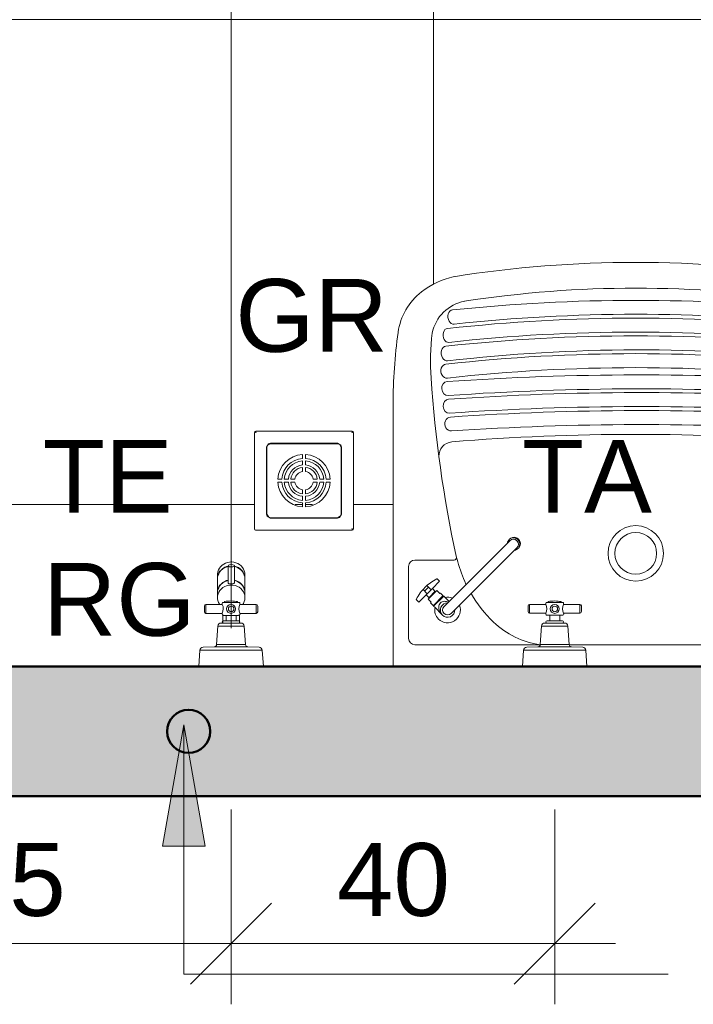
# Model space of a CAD drawing. Header units: metres. Extents: x -14 to 6.1, y -18.5 to -8.2.
# Tile 8 of 25: x -7.885 to -7.053, y -18.493 to -17.275. Entities that reach past the tile are written whole.
import ezdxf

# ---------------------------------------------------------------- set-up
doc = ezdxf.new("R2010")
doc.units = ezdxf.units.M
for name, color, linetype, lineweight in [('A-ANNO-DIMS', 7, 'Continuous', 9), ('A-ANNO-DIMS-50', 7, 'Continuous', 9), ('A-DETL-GENF', 7, 'Continuous', 5), ('A-FLOR-PATT', 7, 'Continuous', 5), ('A-WALL-PATT', 7, 'Continuous', 5), ('G-ANNO-TEXT', 7, 'Continuous', 9), ('I-WALL', 7, 'Continuous', 5), ('P-SANR-FIXT', 7, 'Continuous', 5)]:
    doc.layers.add(name, color=color, linetype=linetype, lineweight=lineweight)
doc.layers.add('A-DETL', color=7, linetype='Continuous', lineweight=5, true_color=0x00a600)
doc.styles.add('Arial_2', font='arial.ttf', dxfattribs={"height": 0.09})
doc.dimstyles.new('Com_linha__ref__contínua__-_Cor_Vermelha_Arial_1_8mm', dxfattribs={"dimscale": 0.3048, "dimtxt": 0.091823, "dimasz": 0.328084, "dimexe": 0.246063, "dimexo": 0.246063, "dimgap": 0.024606, "dimtad": 1, "dimdec": 1, "dimlfac": 100, "dimrnd": 0.1, "dimdsep": 46, "dimtxsty": 'Arial_2', "dimblk1": 'OBLIQUE', "dimblk2": 'OBLIQUE', "dimsah": 1, "dimcen": 0.09, "dimdle": 0.246063, "dimazin": 0, "dimtfac": 1, "dimtdec": 4, "dimtix": 1, "dimtmove": 0, "dimatfit": 3, "dimfxl": 1, "dimtvp": 1, "dimtolj": 1, "dimtzin": 0, "dimarcsym": 2})

# ---------------------------------------------------------------- blocks, each defined once
blk = doc.blocks.new('TORNEIRA ESFÉRICA PARA MÁQUINA DE LAVAR ROUPA - 1153_C_LNK_Cromado-1957128-PTS_ HIDRAULICOS')
at = {"layer": 'P-SANR-FIXT', "color": 5, "true_color": 0x0000ff}
for p, q in [((-7.6256, -17.9457), (-7.6281, -17.9462)), ((-7.623, -17.9456), (-7.6256, -17.9457)), ((-7.6204, -17.9459), (-7.623, -17.9456)), ((-7.6402, -17.9578), (-7.6405, -17.9602)), ((-7.6394, -17.9555), (-7.6402, -17.9578)), ((-7.6382, -17.9533), (-7.6394, -17.9555)), ((-7.6388, -17.959), (-7.6375, -17.957)), ((-7.6367, -17.9514), (-7.6382, -17.9533)), ((-7.6363, -17.9561), (-7.6379, -17.958)), ((-7.6375, -17.957), (-7.6358, -17.9551)), ((-7.6349, -17.9496), (-7.6367, -17.9514)), ((-7.6345, -17.9544), (-7.6363, -17.9561)), ((-7.6358, -17.9551), (-7.6339, -17.9535)), ((-7.6329, -17.9481), (-7.6349, -17.9496)), ((-7.6323, -17.953), (-7.6345, -17.9544)), ((-7.6339, -17.9535), (-7.6317, -17.9522)), ((-7.6306, -17.947), (-7.6329, -17.9481)), ((-7.63, -17.9519), (-7.6323, -17.953)), ((-7.6317, -17.9522), (-7.6293, -17.9512)), ((-7.6281, -17.9462), (-7.6306, -17.947)), ((-7.6275, -17.9512), (-7.63, -17.9519)), ((-7.6293, -17.9512), (-7.6275, -17.9507)), ((-7.6275, -17.9504), (-7.6275, -17.9715)), ((-7.6179, -17.9465), (-7.6204, -17.9459)), ((-7.6196, -17.9715), (-7.6196, -17.9501)), ((-7.6196, -17.9507), (-7.6172, -17.9514)), ((-7.6179, -17.9517), (-7.6196, -17.9512)), ((-7.6155, -17.9475), (-7.6179, -17.9465)), ((-7.6155, -17.9527), (-7.6179, -17.9517)), ((-7.6172, -17.9514), (-7.6148, -17.9525)), ((-7.6133, -17.9488), (-7.6155, -17.9475)), ((-7.6133, -17.954), (-7.6155, -17.9527)), ((-7.6148, -17.9525), (-7.6127, -17.9539)), ((-7.6113, -17.9504), (-7.6133, -17.9488)), ((-7.6113, -17.9556), (-7.6133, -17.954)), ((-7.6127, -17.9539), (-7.6108, -17.9556)), ((-7.6097, -17.9523), (-7.6113, -17.9504)), ((-7.6097, -17.9575), (-7.6113, -17.9556)), ((-7.6108, -17.9556), (-7.6093, -17.9575)), ((-7.6084, -17.9544), (-7.6097, -17.9523)), ((-7.6084, -17.9595), (-7.6097, -17.9575)), ((-7.6093, -17.9575), (-7.608, -17.9597)), ((-7.6074, -17.9566), (-7.6084, -17.9544)), ((-7.6068, -17.959), (-7.6074, -17.9566)), ((-7.6405, -17.9602), (-7.6406, -17.9614)), ((-7.6406, -17.9614), (-7.6406, -17.966)), ((-7.6406, -17.966), (-7.6404, -17.9636)), ((-7.6405, -17.9648), (-7.6406, -17.9665)), ((-7.6406, -17.9665), (-7.6406, -17.9835)), ((-7.64, -17.9625), (-7.6405, -17.9648)), ((-7.6404, -17.9636), (-7.6398, -17.9613)), ((-7.6391, -17.9602), (-7.64, -17.9625)), ((-7.6398, -17.9613), (-7.6388, -17.959)), ((-7.6379, -17.958), (-7.6391, -17.9602)), ((-7.6339, -17.9709), (-7.6317, -17.9696)), ((-7.63, -17.9693), (-7.6323, -17.9703)), ((-7.6317, -17.9696), (-7.6293, -17.9686)), ((-7.6275, -17.9685), (-7.63, -17.9693)), ((-7.6293, -17.9686), (-7.6275, -17.9681)), ((-7.6196, -17.9681), (-7.6172, -17.9689)), ((-7.6179, -17.969), (-7.6196, -17.9685)), ((-7.6155, -17.97), (-7.6179, -17.969)), ((-7.6172, -17.9689), (-7.6148, -17.97)), ((-7.6133, -17.9713), (-7.6155, -17.97)), ((-7.6148, -17.97), (-7.6127, -17.9714)), ((-7.6074, -17.9618), (-7.6084, -17.9595)), ((-7.608, -17.9597), (-7.6072, -17.962)), ((-7.6068, -17.9641), (-7.6074, -17.9618)), ((-7.6072, -17.962), (-7.6067, -17.9643)), ((-7.6066, -17.9614), (-7.6068, -17.959)), ((-7.6066, -17.9665), (-7.6068, -17.9641)), ((-7.6067, -17.9643), (-7.6066, -17.966)), ((-7.6066, -17.966), (-7.6066, -17.9614)), ((-7.6066, -17.9835), (-7.6066, -17.9665)), ((-7.6406, -17.9835), (-7.6404, -17.9811)), ((-7.6405, -17.9821), (-7.6406, -17.9838)), ((-7.64, -17.9798), (-7.6405, -17.9821)), ((-7.6404, -17.9811), (-7.6398, -17.9787)), ((-7.6391, -17.9775), (-7.64, -17.9798)), ((-7.6398, -17.9787), (-7.6388, -17.9765)), ((-7.6379, -17.9753), (-7.6391, -17.9775)), ((-7.6388, -17.9765), (-7.6375, -17.9744)), ((-7.6375, -17.9807), (-7.6388, -17.9828)), ((-7.6363, -17.9734), (-7.6379, -17.9753)), ((-7.6375, -17.9744), (-7.6358, -17.9725)), ((-7.6358, -17.9789), (-7.6375, -17.9807)), ((-7.6345, -17.9717), (-7.6363, -17.9734)), ((-7.6358, -17.9725), (-7.6339, -17.9709)), ((-7.6339, -17.9773), (-7.6358, -17.9789)), ((-7.6323, -17.9703), (-7.6345, -17.9717)), ((-7.6317, -17.976), (-7.6339, -17.9773)), ((-7.6293, -17.975), (-7.6317, -17.976)), ((-7.6268, -17.9743), (-7.6293, -17.975)), ((-7.6236, -17.9741), (-7.6268, -17.9743)), ((-7.621, -17.9742), (-7.6236, -17.9741)), ((-7.6185, -17.9748), (-7.621, -17.9742)), ((-7.616, -17.9757), (-7.6185, -17.9748)), ((-7.6138, -17.9769), (-7.616, -17.9757)), ((-7.6118, -17.9785), (-7.6138, -17.9769)), ((-7.6113, -17.9729), (-7.6133, -17.9713)), ((-7.6127, -17.9714), (-7.6108, -17.973)), ((-7.6101, -17.9803), (-7.6118, -17.9785)), ((-7.6097, -17.9748), (-7.6113, -17.9729)), ((-7.6108, -17.973), (-7.6093, -17.975)), ((-7.6086, -17.9823), (-7.6101, -17.9803)), ((-7.6084, -17.9768), (-7.6097, -17.9748)), ((-7.6093, -17.975), (-7.608, -17.9771)), ((-7.6074, -17.9791), (-7.6084, -17.9768)), ((-7.608, -17.9771), (-7.6072, -17.9794)), ((-7.6068, -17.9814), (-7.6074, -17.9791)), ((-7.6072, -17.9794), (-7.6067, -17.9818)), ((-7.6066, -17.9838), (-7.6068, -17.9814)), ((-7.6067, -17.9818), (-7.6066, -17.9835)), ((-7.6406, -17.9838), (-7.6406, -17.9898)), ((-7.6404, -17.9874), (-7.6406, -17.9898)), ((-7.6406, -17.9898), (-7.6405, -17.991)), ((-7.6405, -17.991), (-7.6402, -17.9934)), ((-7.6398, -17.9851), (-7.6404, -17.9874)), ((-7.6402, -17.9934), (-7.6394, -17.9957)), ((-7.6388, -17.9828), (-7.6398, -17.9851)), ((-7.6076, -17.9845), (-7.6086, -17.9823)), ((-7.6069, -17.9868), (-7.6076, -17.9845)), ((-7.6074, -17.9946), (-7.6068, -17.9922)), ((-7.6066, -17.9892), (-7.6069, -17.9868)), ((-7.6068, -17.9922), (-7.6066, -17.9898)), ((-7.6066, -17.9898), (-7.6066, -17.9838)), ((-7.6394, -17.9957), (-7.6382, -17.9978)), ((-7.6091, -17.9981), (-7.6084, -17.9968)), ((-7.6084, -17.9968), (-7.6074, -17.9946)), ((-7.6339, -18.0108), (-7.6339, -18.0211)), ((-7.6133, -18.0211), (-7.6133, -18.0104))]:
    blk.add_line(p, q, dxfattribs=at)
for centre, radius, start, end in [((-7.6268, -17.9715), 0.00069, 180, 270), ((-7.6236, -17.9575), 0.015, 257.45, 282.55), ((-7.6203, -17.9715), 0.000686, 270, 0)]:
    blk.add_arc(centre, radius, start, end, dxfattribs=at)
for major_axis, ratio in [((-0.00397, 0), 0.372577), ((0.00397, 0), 0.372557)]:
    blk.add_ellipse((-7.6236, -17.9502), major_axis=major_axis, ratio=ratio, start_param=4.712389, end_param=7.853982, dxfattribs=at)
blk = doc.blocks.new('TORNEIRA DE MESA_ BICA MÓVEL_ BICA ALTA - 1167_C34_Cromado CR10-V1-PTS_ HIDRAULICOS')
at = {"layer": 'P-SANR-FIXT', "color": 5, "true_color": 0x0000ff}
for p, q in [((0.0362, -0.0918), (0.0321, -0.0918)), ((0.0321, -0.0918), (0.0321, -0.1045)), ((0.0016, -0.1012), (0.0131, -0.1012)), ((0.0156, -0.1012), (0.0131, -0.1012)), ((0.0156, -0.1023), (0.0156, -0.1012)), ((0.0164, -0.1023), (0.0156, -0.1023)), ((0.0156, -0.1023), (0.0156, -0.1177)), ((0.0212, -0.1014), (0.0164, -0.1014)), ((0.0164, -0.1014), (0.0164, -0.1023)), ((0.0164, -0.1177), (0.0164, -0.1023)), ((0.0212, -0.1025), (0.0212, -0.1014)), ((0.0264, -0.1025), (0.0212, -0.1025)), ((0.0264, -0.1056), (0.0264, -0.1025)), ((0.0272, -0.1056), (0.0264, -0.1056)), ((0.0264, -0.1056), (0.0264, -0.1144)), ((0.0321, -0.1045), (0.0272, -0.1046)), ((0.0272, -0.1046), (0.0272, -0.1056)), ((0.0272, -0.1144), (0.0272, -0.1056)), ((0.0321, -0.1045), (0.0321, -0.1155)), ((0.0393, -0.1065), (0.0321, -0.1065)), ((-0.0061, -0.1245), (-0.0061, -0.11)), ((0.0061, -0.1245), (0.0061, -0.11)), ((0.0131, -0.1188), (0.0061, -0.1188)), ((0.0131, -0.1188), (0.0156, -0.1188)), ((0.0156, -0.1188), (0.0156, -0.1177)), ((0.0156, -0.1177), (0.0164, -0.1177)), ((0.0164, -0.1177), (0.0164, -0.1186)), ((0.0164, -0.1186), (0.0212, -0.1186)), ((0.0212, -0.1186), (0.0212, -0.1175)), ((0.0212, -0.1175), (0.0264, -0.1175)), ((0.0264, -0.1175), (0.0264, -0.1144)), ((0.0264, -0.1144), (0.0272, -0.1144)), ((0.0272, -0.1144), (0.0272, -0.1154)), ((0.0272, -0.1154), (0.0321, -0.1155)), ((0.0395, -0.1135), (0.0321, -0.1135)), ((0.0321, -0.1155), (0.0321, -0.1283)), ((-0.0061, -0.1245), (-0.0061, -0.2204)), ((0.0061, -0.2204), (0.0061, -0.1245)), ((0.0321, -0.1283), (0.0362, -0.1283)), ((-0.0061, -0.2204), (-0.0061, -0.2251)), ((0.0061, -0.2204), (0.0061, -0.2251))]:
    blk.add_line(p, q, dxfattribs=at)
for centre, radius, start, end in [((0, -0.11), 0.0158, 90, 247.169), ((0, -0.11), 0.0158, 33.7501, 90), ((0.0362, -0.0925), 0.000702, 17.5666, 90), ((-0.0193, -0.11), 0.0588, 360, 17.5666), ((0, -0.11), 0.00894, 313.2171, 226.7829), ((0, -0.11), 0.00612, 0, 180), ((-0.0003, -0.1204), 0.0193, 70.6394, 84.83), ((0.0013, -0.1137), 0.0125, 42.7237, 67.2763), ((0.0049, -0.1104), 0.00765, 3.2763, 42.7237), ((-0.0193, -0.11), 0.0561, 356.4132, 3.5868), ((0.0024, -0.1076), 0.0108, 290.089, 316.6245), ((0, -0.11), 0.0158, 292.831, 326.2499), ((0.0043, -0.1093), 0.00827, 316.6245, 355.3755), ((-0.0193, -0.11), 0.0588, 342.4334, 360), ((0.0362, -0.1275), 0.000702, 270, 342.4334), ((0.0026, -0.2262), 0.0105, 146.3261, 180), ((0, -0.2252), 0.00788, 151.5421, 28.4579), ((0, -0.2262), 0.00788, 180, 0.0265), ((0, -0.2251), 0.00612, 180, 360), ((-0.0026, -0.2262), 0.0105, 0.0199, 33.6739)]:
    blk.add_arc(centre, radius, start, end, dxfattribs=at)
blk = doc.blocks.new('GRELHA QUADRADA AÇO INOX ROTATIVO - Floor-Drain_589_04_909-V2-PTS_ HIDRAULICOS')
at = {"layer": 'P-SANR-FIXT', "color": 5, "true_color": 0x0000ff}
for p, q in [((-0.0593, 0.0612), (-0.0613, 0.0592)), ((0.0592, 0.0612), (-0.0593, 0.0612)), ((0.0592, 0.0612), (0.0612, 0.0592)), ((-0.0613, 0.0592), (-0.0613, -0.0593)), ((0.0612, -0.0593), (0.0612, 0.0592)), ((-0.0463, -0.0413), (-0.0463, 0.0412)), ((-0.0458, 0.0412), (-0.0458, -0.0413)), ((-0.0413, 0.0462), (0.0412, 0.0462)), ((0.0412, 0.0457), (-0.0413, 0.0457)), ((0.0457, -0.0413), (0.0457, 0.0412)), ((0.0462, 0.0412), (0.0462, -0.0413)), ((-0.002, 0.0274), (-0.002, 0.0324)), ((-0.002, 0.0194), (-0.002, 0.0244)), ((0.002, 0.0324), (0.002, 0.0274)), ((0.002, 0.0244), (0.002, 0.0194)), ((-0.002, 0.0113), (-0.002, 0.0164)), ((0.002, 0.0164), (0.002, 0.0113)), ((-0.0324, 0.002), (-0.0274, 0.002)), ((-0.0244, 0.002), (-0.0194, 0.002)), ((-0.0164, 0.002), (-0.0113, 0.002)), ((0.0113, 0.002), (0.0164, 0.002)), ((0.0194, 0.002), (0.0244, 0.002)), ((0.0274, 0.002), (0.0324, 0.002)), ((-0.0274, -0.002), (-0.0324, -0.002)), ((-0.0194, -0.002), (-0.0244, -0.002)), ((-0.0113, -0.002), (-0.0164, -0.002)), ((-0.002, -0.0164), (-0.002, -0.0113)), ((0.002, -0.0113), (0.002, -0.0164)), ((0.0164, -0.002), (0.0113, -0.002)), ((0.0244, -0.002), (0.0194, -0.002)), ((0.0324, -0.002), (0.0274, -0.002)), ((-0.002, -0.0244), (-0.002, -0.0194)), ((0.002, -0.0194), (0.002, -0.0244)), ((-0.002, -0.0324), (-0.002, -0.0274)), ((0.002, -0.0274), (0.002, -0.0324)), ((-0.0413, -0.0458), (0.0412, -0.0458)), ((0.0412, -0.0463), (-0.0413, -0.0463)), ((0.0592, -0.0613), (0.0612, -0.0593)), ((-0.0593, -0.0613), (0.0592, -0.0613))]:
    blk.add_line(p, q, dxfattribs=at)
at = {"layer": 'P-SANR-FIXT', "color": 5, "true_color": 0x0000ff, "flags": 128}
for points in [[(-0.0463, 0.0412), (-0.044, 0.0455), (-0.0413, 0.0462)], [(-0.0413, 0.0457), (-0.045, 0.0437), (-0.0458, 0.0412)], [(0.0412, 0.0462), (0.0455, 0.044), (0.0462, 0.0412)], [(0.0457, 0.0412), (0.0437, 0.045), (0.0412, 0.0457)], [(-0.0413, -0.0463), (-0.0455, -0.044), (-0.0463, -0.0413)], [(-0.0458, -0.0413), (-0.0437, -0.045), (-0.0413, -0.0458)], [(0.0462, -0.0413), (0.044, -0.0455), (0.0412, -0.0463)], [(0.0412, -0.0458), (0.045, -0.0437), (0.0457, -0.0413)]]:
    blk.add_lwpolyline(points, dxfattribs=at)
at = {"layer": 'P-SANR-FIXT', "color": 5, "true_color": 0x0000ff}
for centre, radius, start, end in [((-0.0593, 0.0592), 0.002, 90, 180), ((0.0592, 0.0592), 0.002, 0, 90), ((0, 0), 0.0325, 93.5281, 176.4719), ((0, 0), 0.0275, 94.1706, 175.8294), ((0, 0), 0.0245, 94.6824, 175.3176), ((0, 0), 0.0325, 3.5281, 86.4719), ((0, 0), 0.0275, 4.1706, 85.8294), ((0, 0), 0.0245, 4.6824, 85.3176), ((0, 0), 0.0195, 95.8868, 174.1132), ((0, 0), 0.0165, 96.9621, 173.0379), ((0, 0), 0.0195, 5.8868, 84.1132), ((0, 0), 0.0165, 6.9621, 83.0379), ((0, 0), 0.0115, 100.0154, 169.9846), ((0, 0), 0.0115, 10.0154, 79.9846), ((0, 0), 0.0325, 183.5281, 266.4719), ((0, 0), 0.0275, 184.1706, 265.8294), ((0, 0), 0.0245, 184.6824, 265.3176), ((0, 0), 0.0195, 185.8868, 264.1132), ((0, 0), 0.0165, 186.9621, 263.0379), ((0, 0), 0.0115, 190.0154, 259.9846), ((0, 0), 0.0275, 274.1706, 355.8294), ((0, 0), 0.0325, 273.5281, 356.4719), ((0, 0), 0.0115, 280.0154, 349.9846), ((0, 0), 0.0165, 276.9621, 353.0379), ((0, 0), 0.0195, 275.8868, 354.1132), ((0, 0), 0.0245, 274.6824, 355.3176), ((-0.0593, -0.0593), 0.002, 180, 270), ((0.0592, -0.0593), 0.002, 270, 360)]:
    blk.add_arc(centre, radius, start, end, dxfattribs=at)
for centre, major_axis, ratio, start_param, end_param in [((-0.0586, 0.0596), (-0.00082, 0.00163), 0.408248, 6.081827, 7.853982), ((0.0586, 0.0596), (0.00082, 0.00163), 0.408248, 4.712389, 6.484543), ((-0.0596, -0.0596), (-0.00129, 0.00129), 0.816497, 0.684719, 2.456873), ((0.0586, -0.0596), (-0.00082, 0.00163), 0.408248, 2.940235, 4.712389)]:
    blk.add_ellipse(centre, major_axis=major_axis, ratio=ratio, start_param=start_param, end_param=end_param, dxfattribs=at)
blk = doc.blocks.new('TANQUE EM MÁRMORE SINTÉTICO 34L E 1 BATEDOR - TQ_03_Branco Gelo GE17-2860659-PTS_ HIDRAULICOS')
at = {"layer": 'P-SANR-FIXT', "color": 8, "true_color": 0x808080}
for p, q in [((-7.4236, -17.7504), (-7.4236, -18.075)), ((-7.3966, -17.9432), (-7.3482, -17.9432)), ((-7.3456, -17.9384), (-7.3436, -17.9453)), ((-6.9016, -17.9384), (-6.9036, -17.9453)), ((-6.8506, -17.9432), (-6.8989, -17.9432)), ((-7.4044, -18.0401), (-7.4044, -17.951)), ((-6.8428, -18.0401), (-6.8428, -17.951)), ((-7.2417, -18.048), (-7.3966, -18.048)), ((-7.1405, -18.048), (-7.2059, -18.048)), ((-7.1405, -18.048), (-6.8506, -18.048))]:
    blk.add_line(p, q, dxfattribs=at)
for radius in [0.0343, 0.0258]:
    blk.add_circle((-7.1236, -17.9349), radius, dxfattribs=at)
for centre, radius, start, end in [((-7.1236, -19.0082), 1.4331, 80.9799, 99.0201), ((-7.327, -17.6908), 0.1003, 102.2355, 127.7645), ((-6.9202, -17.6908), 0.1003, 52.2355, 77.7645), ((-7.3416, -17.6719), 0.0764, 127.7645, 172.2355), ((-7.1236, -18.9971), 1.3901, 81.2492, 98.7508), ((-6.9055, -17.6719), 0.0764, 7.7645, 52.2355), ((-7.3263, -17.6724), 0.0499, 100.1279, 168.6267), ((-7.1236, -19.7863), 2.1642, 83.9937, 96.0051), ((-6.9209, -17.6724), 0.0499, 11.3733, 79.8721), ((-7.1236, -19.701), 2.0617, 83.7479, 96.2521), ((-7.1236, -19.7654), 2.1213, 83.7059, 96.2999), ((-6.7459, -17.7532), 0.6777, 172.2355, 179.7645), ((-7.0668, -17.6979), 0.3105, 173.4502, 183.7403), ((-7.1236, -19.7629), 2.1016, 83.6986, 96.3072), ((-7.1804, -17.6979), 0.3105, 356.2597, 6.5498), ((-7.5013, -17.7532), 0.6777, 0.4643, 7.7645), ((-7.1237, -19.8161), 2.1501, 83.7332, 96.2637), ((-7.1236, -19.8196), 2.1316, 83.6808, 96.3192), ((-7.1193, -19.7374), 2.0541, 83.6171, 96.6244), ((-7.1163, -21.1935), 3.4793, 86.281, 93.9619), ((-7.1236, -19.8162), 2.1109, 83.6707, 96.3293), ((-5.8849, -17.6207), 1.4948, 183.7403, 192.2731), ((-8.3622, -17.6207), 1.4948, 347.7269, 356.2597), ((-7.1163, -21.1985), 3.467, 86.2867, 93.9565), ((-7.1165, -21.1882), 3.4521, 86.2745, 93.9592), ((-7.1165, -21.2063), 3.4529, 86.2948, 93.9392), ((-7.1151, -21.311), 3.5526, 86.4408, 93.832), ((-7.1151, -21.3106), 3.5349, 86.4404, 93.8326), ((-7.3495, -17.8145), 0.0175, 94.6103, 182.4678), ((-7.1236, -20.6163), 2.8285, 85.3897, 94.6103), ((-6.8976, -17.8144), 0.0175, 353.7103, 85.3897), ((-7.3966, -17.951), 0.00783, 90, 180), ((-7.3482, -17.9403), 0.00296, 270, 10), ((-7.1893, -17.9044), 0.1596, 194.8299, 205.4327), ((-7.0578, -17.9044), 0.1596, 313.6719, 345.1701), ((-6.8989, -17.9403), 0.00296, 170, 270), ((-6.8506, -17.951), 0.00783, 0, 90), ((-7.1893, -17.9044), 0.1596, 210.1995, 226.3281), ((-7.227, -17.9439), 0.105, 226.3281, 261.9717), ((-7.0202, -17.9439), 0.105, 277.6719, 313.6719), ((-7.3966, -18.0401), 0.00783, 180, 270), ((-6.8506, -18.0401), 0.00783, 270, 0)]:
    blk.add_arc(centre, radius, start, end, dxfattribs=at)
for centre, major_axis, ratio, start_param, end_param in [((-7.3491, -17.6427), (-0.00097, 0.00883), 0.750062, 6.276734, 9.424778), ((-6.8981, -17.6427), (0.00097, 0.00883), 0.783449, 3.141593, 6.283185), ((-7.3554, -17.6654), (-0.00095, 0.00859), 0.741965, 6.28309, 9.424778), ((-6.892, -17.6654), (0.00095, 0.00859), 0.767158, 3.141593, 6.283282), ((-7.3573, -17.6879), (-0.001, 0.00909), 0.728793, 0, 3.150789), ((-6.8899, -17.6874), (0.00096, 0.00859), 0.767499, 3.141593, 6.283185), ((-7.3573, -17.7096), (-0.00095, 0.00859), 0.827595, 6.28304, 9.424778), ((-6.8899, -17.7096), (0.00095, 0.00859), 0.807213, 3.141593, 6.283327), ((-7.3561, -17.7311), (-0.0006, 0.00862), 0.855959, 0.00008, 3.141593), ((-6.8912, -17.7301), (0.00056, 0.00862), 0.861674, 3.141593, 6.2831), ((-7.3543, -17.7529), (-0.00059, 0.00862), 0.852872, 0.000298, 3.141593), ((-6.8928, -17.752), (0.00056, 0.00862), 0.850353, 3.141593, 6.282885), ((-7.3519, -17.775), (-0.00058, 0.00862), 0.893867, 6.283177, 9.424778), ((-6.8951, -17.7739), (0.00054, 0.00862), 0.881661, 3.141593, 6.283191)]:
    blk.add_ellipse(centre, major_axis=major_axis, ratio=ratio, start_param=start_param, end_param=end_param, dxfattribs=at)
blk = doc.blocks.new('REGISTRO DE GAVETA COM CANOPLA CROMADA - 4900_C37_GD_Cromado CR10_1 1_2_-V3-PTS_ HIDRAULICOS')
at = {"layer": 'P-SANR-FIXT', "color": 5, "true_color": 0x0000ff}
for p, q in [((-7.2568, -18.007), (-7.2568, -18)), ((-7.2548, -17.998), (-7.2348, -17.9981)), ((-7.2548, -18.009), (-7.2548, -17.998)), ((-7.2348, -17.9981), (-7.2348, -17.9965)), ((-7.2338, -17.9955), (-7.2319, -17.9955)), ((-7.2319, -17.9955), (-7.2319, -17.9945)), ((-7.2319, -17.9955), (-7.2157, -17.9955)), ((-7.2157, -17.9945), (-7.2157, -17.9955)), ((-7.2157, -17.9955), (-7.2138, -17.9955)), ((-7.2128, -17.9965), (-7.2128, -17.9981)), ((-7.2128, -17.9981), (-7.1928, -17.998)), ((-7.1928, -17.998), (-7.1928, -18.009)), ((-7.1908, -18), (-7.1908, -18.007)), ((-7.2348, -18.009), (-7.2548, -18.009)), ((-7.2333, -18.0182), (-7.23, -18.0182)), ((-7.23, -18.0115), (-7.233, -18.0115)), ((-7.23, -18.0182), (-7.23, -18.0115)), ((-7.2176, -18.0115), (-7.23, -18.0115)), ((-7.2176, -18.0182), (-7.23, -18.0182)), ((-7.2146, -18.0115), (-7.2176, -18.0115)), ((-7.2176, -18.0115), (-7.2176, -18.0182)), ((-7.2176, -18.0182), (-7.2143, -18.0182)), ((-7.1928, -18.009), (-7.2128, -18.009)), ((-7.2416, -18.0477), (-7.24, -18.0248)), ((-7.24, -18.0248), (-7.2075, -18.0248)), ((-7.2361, -18.0211), (-7.2333, -18.0211)), ((-7.2143, -18.0211), (-7.2333, -18.0211)), ((-7.2143, -18.0211), (-7.2115, -18.0211)), ((-7.2075, -18.0248), (-7.2059, -18.0477)), ((-7.2637, -18.075), (-7.2623, -18.0547)), ((-7.2623, -18.0547), (-7.1853, -18.0547)), ((-7.2584, -18.051), (-7.2445, -18.0505)), ((-7.2445, -18.0505), (-7.203, -18.0505)), ((-7.2059, -18.0477), (-7.2416, -18.0477)), ((-7.203, -18.0505), (-7.1891, -18.051)), ((-7.1853, -18.0547), (-7.1839, -18.075))]:
    blk.add_line(p, q, dxfattribs=at)
for centre, radius in [((-7.2238, -18.0036), 0.0055), ((-7.2237, -18.0036), 0.00344)]:
    blk.add_circle(centre, radius, dxfattribs=at)
for centre, radius, start, end in [((-7.2238, -18.0361), 0.0423, 78.8925, 101.0644), ((-7.2548, -18), 0.002, 90.0018, 180.0018), ((-7.2338, -17.9965), 0.001, 90.0006, 179.9834), ((-7.2446, -18.0035), 0.0112, 330.5972, 29.2414), ((-7.2015, -18.0035), 0.0126, 154.1767, 205.9872), ((-7.2138, -17.9965), 0.001, 0.0179, 90.0006), ((-7.1928, -18), 0.002, 359.9994, 89.9994), ((-7.2548, -18.007), 0.002, 180.0018, 270.0018), ((-7.233, -18.0096), 0.00193, 162.9351, 270.0006), ((-7.2333, -18.0197), 0.0015, 90.0006, 176.1781), ((-7.2146, -18.0096), 0.00193, 270.0006, 17.0662), ((-7.2143, -18.0197), 0.0015, 3.8232, 90.0006), ((-7.1928, -18.007), 0.002, 269.9994, 359.9994), ((-7.2361, -18.0251), 0.004, 90.0006, 176.0006), ((-7.2333, -18.0196), 0.0015, 180.0006, 270.0006), ((-7.2143, -18.0196), 0.0015, 270.0006, 0.0006), ((-7.2115, -18.0251), 0.004, 4.0006, 90.0006), ((-7.2583, -18.055), 0.004, 92.0006, 176.0006), ((-7.2446, -18.0475), 0.003, 272.0006, 356.0006), ((-7.2029, -18.0475), 0.003, 184.0006, 268.0006), ((-7.1893, -18.055), 0.004, 4.0006, 88.0006)]:
    blk.add_arc(centre, radius, start, end, dxfattribs=at)
blk = doc.blocks.new('REGISTRO DE GAVETA COM CANOPLA CROMADA - 4900_C37_GD_Cromado CR10_1 1_2_-V4-PTS_ HIDRAULICOS')
at = {"layer": 'P-SANR-FIXT', "color": 5, "true_color": 0x0000ff}
for p, q in [((-7.6568, -18.0071), (-7.6568, -18.0001)), ((-7.6548, -17.9981), (-7.6348, -17.9981)), ((-7.6548, -18.0091), (-7.6548, -17.9981)), ((-7.6348, -17.9981), (-7.6348, -17.9966)), ((-7.6338, -17.9956), (-7.6319, -17.9956)), ((-7.6319, -17.9956), (-7.6319, -17.9945)), ((-7.6319, -17.9956), (-7.6157, -17.9956)), ((-7.6157, -17.9946), (-7.6157, -17.9956)), ((-7.6157, -17.9956), (-7.6138, -17.9956)), ((-7.6128, -17.9966), (-7.6128, -17.9981)), ((-7.6128, -17.9981), (-7.5928, -17.9981)), ((-7.5928, -17.9981), (-7.5928, -18.0091)), ((-7.5908, -18.0001), (-7.5908, -18.0071)), ((-7.6348, -18.0091), (-7.6548, -18.0091)), ((-7.6333, -18.0182), (-7.63, -18.0182)), ((-7.63, -18.0116), (-7.633, -18.0116)), ((-7.63, -18.0182), (-7.63, -18.0116)), ((-7.6176, -18.0116), (-7.63, -18.0116)), ((-7.6176, -18.0182), (-7.63, -18.0182)), ((-7.6146, -18.0116), (-7.6176, -18.0116)), ((-7.6176, -18.0116), (-7.6176, -18.0182)), ((-7.6176, -18.0182), (-7.6143, -18.0182)), ((-7.5928, -18.0091), (-7.6128, -18.0091)), ((-7.6416, -18.0477), (-7.64, -18.0248)), ((-7.64, -18.0248), (-7.6075, -18.0248)), ((-7.6361, -18.0211), (-7.6333, -18.0211)), ((-7.6143, -18.0211), (-7.6333, -18.0211)), ((-7.6143, -18.0211), (-7.6115, -18.0211)), ((-7.6075, -18.0248), (-7.6059, -18.0477)), ((-7.6637, -18.075), (-7.6623, -18.0547)), ((-7.6623, -18.0547), (-7.5853, -18.0547)), ((-7.6584, -18.051), (-7.6445, -18.0505)), ((-7.6445, -18.0505), (-7.603, -18.0505)), ((-7.6059, -18.0477), (-7.6416, -18.0477)), ((-7.603, -18.0505), (-7.5891, -18.051)), ((-7.5853, -18.0547), (-7.5839, -18.075))]:
    blk.add_line(p, q, dxfattribs=at)
for centre, radius in [((-7.6238, -18.0036), 0.0055), ((-7.6237, -18.0036), 0.00344)]:
    blk.add_circle(centre, radius, dxfattribs=at)
for centre, radius, start, end in [((-7.6238, -18.0361), 0.0423, 78.8925, 101.0644), ((-7.6548, -18.0001), 0.002, 90.0018, 180.0018), ((-7.6338, -17.9966), 0.001, 90.0006, 179.9834), ((-7.6446, -18.0035), 0.0112, 330.5972, 29.2414), ((-7.6015, -18.0035), 0.0126, 154.1767, 205.9872), ((-7.6138, -17.9966), 0.001, 0.0179, 90.0006), ((-7.5928, -18.0001), 0.002, 359.9994, 89.9994), ((-7.6548, -18.0071), 0.002, 180.0018, 270.0018), ((-7.633, -18.0096), 0.00193, 162.9351, 270.0006), ((-7.6333, -18.0197), 0.0015, 90.0006, 176.1781), ((-7.6146, -18.0096), 0.00193, 270.0006, 17.0662), ((-7.6143, -18.0197), 0.0015, 3.8232, 90.0006), ((-7.5928, -18.0071), 0.002, 269.9994, 359.9994), ((-7.6361, -18.0251), 0.004, 90.0006, 176.0006), ((-7.6333, -18.0196), 0.0015, 180.0006, 270.0006), ((-7.6143, -18.0196), 0.0015, 270.0006, 0.0006), ((-7.6115, -18.0251), 0.004, 4.0006, 90.0006), ((-7.6583, -18.055), 0.004, 92.0006, 176.0006), ((-7.6446, -18.0475), 0.003, 272.0006, 356.0006), ((-7.6029, -18.0475), 0.003, 184.0006, 268.0006), ((-7.5893, -18.055), 0.004, 4.0006, 88.0006)]:
    blk.add_arc(centre, radius, start, end, dxfattribs=at)
blk = doc.blocks.new('DIMBLOCK19-PTS_ HIDRAULICOS')
at = {"layer": 'A-ANNO-DIMS-50', "color": 242, "true_color": 0xbd2b2e, "transparency": 16777216}
for p, q in [((-8.1736, -17.0714), (-8.1736, -16.9964)), ((-7.6236, -17.0714), (-7.6236, -16.9964)), ((-8.1736, -17.0714), (-8.1236, -17.0214)), ((-7.6236, -17.0714), (-7.5736, -17.0214)), ((-8.2486, -17.0714), (-7.6236, -17.0714)), ((-8.1736, -17.0714), (-8.2236, -17.1214)), ((-8.1736, -17.0714), (-8.1736, -17.3407)), ((-7.6236, -17.0714), (-7.6736, -17.1214)), ((-7.6236, -17.0714), (-7.6236, -18.0274))]:
    blk.add_line(p, q, dxfattribs=at)
at = {"layer": 'A-ANNO-DIMS-50', "color": 0, "transparency": 16777216, "insert": (-7.9678, -16.9471), "char_height": 0.09, "width": 0.16613, "attachment_point": 1, "line_spacing_factor": 0.941778, "style": 'Arial_2'}
blk.add_mtext('55', dxfattribs=at)
blk = doc.blocks.new('_Oblique')
at = {"color": 0, "linetype": 'ByBlock', "lineweight": -2}
blk.add_line((-0.5, -0.5), (0.5, 0.5), dxfattribs=at)
blk = doc.blocks.new('DIMBLOCK20-PTS_ HIDRAULICOS')
at = {"layer": 'A-ANNO-DIMS-50', "color": 242, "true_color": 0xbd2b2e, "transparency": 16777216}
for p, q in [((-7.6236, -17.0714), (-7.6236, -16.9964)), ((-6.1736, -17.0714), (-6.1736, -16.9964)), ((-7.6236, -17.0714), (-7.5736, -17.0214)), ((-6.1736, -17.0714), (-6.1236, -17.0214)), ((-7.6236, -17.0714), (-7.6736, -17.1214)), ((-7.6236, -17.0714), (-6.0986, -17.0714)), ((-7.6236, -17.0714), (-7.6236, -18.0274)), ((-6.1736, -17.0714), (-6.2236, -17.1214)), ((-6.1736, -17.0714), (-6.1736, -17.1836))]:
    blk.add_line(p, q, dxfattribs=at)
at = {"layer": 'A-ANNO-DIMS-50', "color": 0, "transparency": 16777216, "insert": (-7.0024, -16.9471), "char_height": 0.09, "width": 0.249194, "attachment_point": 1, "line_spacing_factor": 0.941778, "style": 'Arial_2'}
blk.add_mtext('145', dxfattribs=at)
blk = doc.blocks.new('DIMBLOCK28-PTS_ HIDRAULICOS')
at = {"layer": 'A-ANNO-DIMS-50', "color": 242, "true_color": 0xbd2b2e, "transparency": 16777216}
for p, q in [((-7.6238, -18.4175), (-7.6238, -18.2518)), ((-8.1736, -18.4175), (-8.1736, -18.31)), ((-8.1736, -18.4175), (-8.1236, -18.3675)), ((-7.6238, -18.4175), (-7.5738, -18.3675)), ((-8.2486, -18.4175), (-7.6238, -18.4175)), ((-8.1736, -18.4175), (-8.2236, -18.4675)), ((-8.1736, -18.4175), (-8.1736, -18.4925)), ((-7.6238, -18.4175), (-7.6738, -18.4675)), ((-7.6238, -18.4175), (-7.6238, -18.4925))]:
    blk.add_line(p, q, dxfattribs=at)
at = {"layer": 'A-ANNO-DIMS-50', "color": 0, "transparency": 16777216, "insert": (-7.9679, -18.2932), "char_height": 0.09, "width": 0.16613, "attachment_point": 1, "line_spacing_factor": 0.941778, "style": 'Arial_2'}
blk.add_mtext('55', dxfattribs=at)
blk = doc.blocks.new('DIMBLOCK29-PTS_ HIDRAULICOS')
at = {"layer": 'A-ANNO-DIMS-50', "color": 242, "true_color": 0xbd2b2e, "transparency": 16777216}
for p, q in [((-7.6238, -18.4175), (-7.6238, -18.2518)), ((-7.2238, -18.4175), (-7.2238, -18.2518)), ((-7.6238, -18.4175), (-7.5738, -18.3675)), ((-7.2238, -18.4175), (-7.1738, -18.3675)), ((-7.6238, -18.4175), (-7.6738, -18.4675)), ((-7.6238, -18.4175), (-7.1488, -18.4175)), ((-7.6238, -18.4175), (-7.6238, -18.4925)), ((-7.2238, -18.4175), (-7.2738, -18.4675)), ((-7.2238, -18.4175), (-7.2238, -18.4925))]:
    blk.add_line(p, q, dxfattribs=at)
at = {"layer": 'A-ANNO-DIMS-50', "color": 0, "transparency": 16777216, "insert": (-7.493, -18.2932), "char_height": 0.09, "width": 0.16613, "attachment_point": 1, "line_spacing_factor": 0.941778, "style": 'Arial_2'}
blk.add_mtext('40', dxfattribs=at)

msp = doc.modelspace()

# ---------------------------------------------------------------- hatches: boundary and pattern name
at = {"layer": 'A-DETL-GENF', "true_color": 0x808080}
h = msp.add_hatch(color=8, dxfattribs=at)
h.paths.add_polyline_path([(-7.6193, -18.1875), (-7.0796, -18.1875), (-7.0796, -18.075), (-7.6746, -18.075), (-7.6746, -18.1287), (-7.6694, -18.1293), (-7.6629, -18.132), (-7.6574, -18.1362), (-7.6532, -18.1417), (-7.6506, -18.1482), (-7.6496, -18.155), (-7.6506, -18.1619), (-7.6532, -18.1683), (-7.6574, -18.1738), (-7.6629, -18.1781), (-7.6694, -18.1807), (-7.6746, -18.1816), (-7.6746, -18.1875), (-7.6532, -18.1875)])
h.paths.add_polyline_path([(-4.8497, -18.185), (-4.8497, -18.075), (-4.9406, -18.075), (-4.9406, -18.1291), (-4.939, -18.1293), (-4.9326, -18.132), (-4.9271, -18.1362), (-4.9229, -18.1417), (-4.9202, -18.1482), (-4.9193, -18.155), (-4.9202, -18.1619), (-4.9242, -18.1701), (-4.9271, -18.1738), (-4.9326, -18.1781), (-4.9406, -18.1816), (-4.9406, -18.185), (-4.9123, -18.185)])
h.paths.add_polyline_path([(-8.2203, -17.8413), (-8.1736, -17.8413), (-8.1736, -17.7113), (-8.2772, -17.7113), (-8.2772, -17.8413), (-8.2402, -17.8413)])
at = {"layer": 'A-DETL-GENF', "true_color": 0xc0c0c0}
msp.add_hatch(color=9, dxfattribs=at).paths.add_polyline_path([(-7.6762, -18.1816), (-7.6694, -18.1807), (-7.6629, -18.1781), (-7.6574, -18.1738), (-7.6532, -18.1683), (-7.6506, -18.1619), (-7.6496, -18.155), (-7.6506, -18.1482), (-7.6532, -18.1417), (-7.6574, -18.1362), (-7.6629, -18.132), (-7.6694, -18.1293), (-7.6762, -18.1284), (-7.6831, -18.1293), (-7.6895, -18.132), (-7.6951, -18.1362), (-7.6993, -18.1417), (-7.7019, -18.1482), (-7.7028, -18.155), (-7.7019, -18.1619), (-7.6993, -18.1683), (-7.6951, -18.1738), (-7.6895, -18.1781), (-7.6831, -18.1807)])
at = {"layer": 'A-FLOR-PATT', "true_color": 0x787878}
h = msp.add_hatch(dxfattribs=at)
h.set_pattern_fill('FP_1', color=8, style=0, pattern_type=2)
h.set_pattern_definition([(0, (-2.574, -15.475), (0, 0.6), []), (90, (-2.574, -15.475), (-0.6, 4e-17), [])])
h.paths.add_polyline_path([(-8.1736, -18.075), (-7.6637, -18.075), (-7.6623, -18.0547), (-7.6594, -18.0512), (-7.6584, -18.051), (-7.6431, -18.0501), (-7.6418, -18.0484), (-7.6415, -18.045), (-7.6399, -18.0239), (-7.637, -18.0213), (-7.6339, -18.0211), (-7.6339, -18.0108), (-7.6349, -18.0099), (-7.6349, -18.0091), (-7.6558, -18.0088), (-7.6568, -18.0071), (-7.6568, -18.0001), (-7.6548, -17.9981), (-7.6382, -17.9978), (-7.6402, -17.9934), (-7.6406, -17.9898), (-7.6402, -17.9578), (-7.6382, -17.9533), (-7.6349, -17.9496), (-7.6306, -17.947), (-7.6256, -17.9457), (-7.6204, -17.9459), (-7.6155, -17.9475), (-7.6113, -17.9504), (-7.6084, -17.9544), (-7.6074, -17.9566), (-7.6066, -17.9614), (-7.6066, -17.9898), (-7.6074, -17.9946), (-7.6091, -17.9981), (-7.5928, -17.9981), (-7.5908, -18.0001), (-7.5908, -18.0071), (-7.5918, -18.0088), (-7.5928, -18.0091), (-7.6128, -18.0091), (-7.6128, -18.01), (-7.6133, -18.0104), (-7.6128, -18.0211), (-7.6096, -18.0216), (-7.6075, -18.0248), (-7.6055, -18.0491), (-7.6038, -18.0504), (-7.603, -18.0505), (-7.5873, -18.0515), (-7.5853, -18.0547), (-7.5838, -18.075), (-7.4236, -18.075), (-7.4236, -17.7504), (-7.4219, -17.7059), (-7.4174, -17.6616), (-7.4122, -17.6426), (-7.4024, -17.6255), (-7.3885, -17.6115), (-7.3694, -17.5999), (-7.3483, -17.5928), (-7.2363, -17.5795), (-7.1236, -17.575), (-7.0109, -17.5795), (-6.8989, -17.5928), (-6.8778, -17.5999), (-6.8587, -17.6115), (-6.8448, -17.6255), (-6.835, -17.6426), (-6.8298, -17.6616), (-6.8252, -17.7059), (-6.8237, -17.7477), (-6.8237, -17.425), (-6.2136, -17.425), (-6.2136, -16.675), (-6.1736, -16.675), (-6.1736, -15.475), (-8.1736, -15.475), (-8.1736, -15.525), (-8.3336, -15.525), (-8.3336, -17.275), (-8.1736, -17.275), (-8.1736, -17.9379)])
h.paths.add_polyline_path([(-7.4863, -17.9063), (-7.5928, -17.9063), (-7.5928, -17.9057), (-7.5942, -17.9057), (-7.5943, -17.9043), (-7.5948, -17.9043), (-7.5948, -17.7858), (-7.5943, -17.7858), (-7.5938, -17.7844), (-7.5932, -17.7844), (-7.5928, -17.7838), (-7.4743, -17.7838), (-7.474, -17.7844), (-7.4734, -17.7844), (-7.4729, -17.7844), (-7.4729, -17.7858), (-7.4723, -17.7858), (-7.4723, -17.9043), (-7.4729, -17.9043), (-7.4734, -17.9057), (-7.474, -17.9057), (-7.4743, -17.9063)])
h.paths.add_polyline_path([(-7.5748, -17.7988), (-7.5748, -17.7985), (-7.5767, -17.7993)])
h.paths.add_polyline_path([(-7.4893, -17.8909), (-7.4873, -17.8863), (-7.4878, -17.8022), (-7.4897, -17.7995), (-7.4923, -17.7988), (-7.576, -17.7993), (-7.5783, -17.8007), (-7.5798, -17.8038), (-7.5793, -17.8877), (-7.5772, -17.8903), (-7.5736, -17.8913), (-7.4904, -17.8908), (-7.4893, -17.8908)])
h.paths.add_polyline_path([(-7.5748, -17.8923), (-7.5748, -17.892), (-7.5755, -17.892)])
h.paths.add_polyline_path([(-7.5748, -17.8916), (-7.5748, -17.8913), (-7.5758, -17.8913)])
h.paths.add_polyline_path([(-7.4923, -17.8908), (-7.5757, -17.8904), (-7.5783, -17.8888), (-7.5793, -17.8863), (-7.579, -17.803), (-7.5773, -17.8003), (-7.5748, -17.7993), (-7.491, -17.7999), (-7.4889, -17.8013), (-7.4878, -17.8038), (-7.4884, -17.8876), (-7.4898, -17.8898), (-7.4917, -17.8905)])
h.paths.add_polyline_path([(-7.5356, -17.8775), (-7.5356, -17.8725), (-7.5479, -17.8685), (-7.5571, -17.8594), (-7.5614, -17.847), (-7.566, -17.847), (-7.5614, -17.8619), (-7.5504, -17.8728), (-7.5466, -17.874)])
h.paths.add_polyline_path([(-7.5316, -17.8775), (-7.5163, -17.8723), (-7.5058, -17.8619), (-7.5011, -17.847), (-7.5062, -17.847), (-7.5101, -17.8594), (-7.5193, -17.8685), (-7.5316, -17.8725), (-7.5316, -17.874)])
h.paths.add_polyline_path([(-7.5356, -17.8695), (-7.5356, -17.8644), (-7.5474, -17.8588), (-7.553, -17.847), (-7.558, -17.847), (-7.5504, -17.8626), (-7.5376, -17.8685)])
h.paths.add_polyline_path([(-7.5316, -17.8695), (-7.516, -17.8619), (-7.5092, -17.847), (-7.5142, -17.847), (-7.5198, -17.8588), (-7.5316, -17.8644), (-7.5316, -17.8685)])
h.paths.add_polyline_path([(-7.5316, -17.8614), (-7.5218, -17.8564), (-7.5172, -17.847), (-7.5223, -17.847), (-7.5255, -17.8532), (-7.5316, -17.8567), (-7.5316, -17.8588)])
h.paths.add_polyline_path([(-7.5356, -17.8614), (-7.5356, -17.8564), (-7.5417, -17.8532), (-7.5453, -17.847), (-7.55, -17.847), (-7.5449, -17.8569), (-7.5377, -17.8604)])
h.paths.add_polyline_path([(-7.5223, -17.843), (-7.5172, -17.843), (-7.5219, -17.8334), (-7.5316, -17.8287), (-7.5316, -17.8337), (-7.5255, -17.8369)])
h.paths.add_polyline_path([(-7.5474, -17.843), (-7.5449, -17.843), (-7.5417, -17.8369), (-7.5356, -17.8334), (-7.5356, -17.8287), (-7.5454, -17.8337), (-7.55, -17.843)])
h.paths.add_polyline_path([(-7.5101, -17.843), (-7.5092, -17.843), (-7.5168, -17.8275), (-7.5316, -17.8206), (-7.5316, -17.8256), (-7.5198, -17.8313), (-7.5142, -17.843)])
h.paths.add_polyline_path([(-7.553, -17.843), (-7.5474, -17.8313), (-7.5356, -17.8256), (-7.5356, -17.8206), (-7.5511, -17.8282), (-7.558, -17.843), (-7.5571, -17.843)])
h.paths.add_polyline_path([(-7.5062, -17.843), (-7.5011, -17.843), (-7.5058, -17.8282), (-7.5168, -17.8172), (-7.5316, -17.8126), (-7.5316, -17.8176), (-7.5193, -17.8216), (-7.5101, -17.8307), (-7.5092, -17.8337)])
h.paths.add_polyline_path([(-7.5614, -17.843), (-7.561, -17.843), (-7.5571, -17.8307), (-7.5479, -17.8216), (-7.5356, -17.8172), (-7.5356, -17.8126), (-7.5509, -17.8177), (-7.5614, -17.8282), (-7.566, -17.843), (-7.5649, -17.843)])
at = {"layer": 'A-WALL-PATT', "true_color": 0x808080}
h = msp.add_hatch(color=8, dxfattribs=at)
h.paths.add_polyline_path([(-6.3237, -18.235), (-6.0936, -18.235), (-6.0936, -18.225), (-6.3237, -18.225), (-6.3237, -18.085), (-6.0936, -18.085), (-6.0936, -18.075), (-7.0796, -18.075), (-7.0796, -18.1875), (-7.6746, -18.1875), (-7.6746, -18.1814), (-7.6762, -18.1816), (-7.6831, -18.1807), (-7.6895, -18.1781), (-7.6951, -18.1738), (-7.6993, -18.1683), (-7.7019, -18.1619), (-7.7028, -18.155), (-7.7019, -18.1482), (-7.6993, -18.1417), (-7.6951, -18.1362), (-7.6895, -18.132), (-7.6831, -18.1293), (-7.6746, -18.128), (-7.6746, -18.075), (-8.3336, -18.075), (-8.3336, -18.235), (-6.5365, -18.235)])
h.paths.add_polyline_path([(-8.0236, -18.225), (-8.3236, -18.225), (-8.3236, -18.085), (-8.0236, -18.085), (-8.0236, -18.0866)])
at = {"layer": 'G-ANNO-TEXT'}
msp.add_hatch(color=256, dxfattribs=at).paths.add_polyline_path([(-7.6821, -18.1468), (-7.7086, -18.2968), (-7.6557, -18.2968)])

# ---------------------------------------------------------------- linework, layer by layer
at = {"layer": 'A-DETL', "color": 7, "lineweight": 50}
msp.add_line((-7.0796, -18.075), (-7.6746, -18.075), dxfattribs=at)
for start, end in [(0, 180), (180, 0)]:
    msp.add_arc((-7.6762, -18.155), 0.0266, start, end, dxfattribs=at)
at = {"layer": 'G-ANNO-TEXT'}
for p, q in [((-7.6821, -18.1468), (-7.7086, -18.2968)), ((-7.6557, -18.2968), (-7.6821, -18.1468)), ((-7.6821, -18.1468), (-7.6821, -18.4551)), ((-7.7086, -18.2968), (-7.6557, -18.2968)), ((-7.6821, -18.4551), (-7.0836, -18.4551))]:
    msp.add_line(p, q, dxfattribs=at)
at = {"layer": 'I-WALL', "lineweight": 50}
for p, q in [((-7.6746, -18.075), (-8.1736, -18.075)), ((-6.1736, -18.075), (-7.0796, -18.075)), ((-8.3336, -18.235), (0.5064, -18.235))]:
    msp.add_line(p, q, dxfattribs=at)

# ---------------------------------------------------------------- block references
at = {"layer": 'P-SANR-FIXT', "color": 8, "true_color": 0x808080}
msp.add_blockref('TANQUE EM MÁRMORE SINTÉTICO 34L E 1 BATEDOR - TQ_03_Branco Gelo GE17-2860659-PTS_ HIDRAULICOS', (0, 0), dxfattribs=at)
at = {"layer": 'P-SANR-FIXT', "color": 5, "true_color": 0x0000ff}
for name, p in [('GRELHA QUADRADA AÇO INOX ROTATIVO - Floor-Drain_589_04_909-V2-PTS_ HIDRAULICOS', (-7.5336, -17.845)), ('TORNEIRA ESFÉRICA PARA MÁQUINA DE LAVAR ROUPA - 1153_C_LNK_Cromado-1957128-PTS_ HIDRAULICOS', (0, 0)), ('REGISTRO DE GAVETA COM CANOPLA CROMADA - 4900_C37_GD_Cromado CR10_1 1_2_-V4-PTS_ HIDRAULICOS', (0, 0)), ('REGISTRO DE GAVETA COM CANOPLA CROMADA - 4900_C37_GD_Cromado CR10_1 1_2_-V3-PTS_ HIDRAULICOS', (0, 0))]:
    msp.add_blockref(name, p, dxfattribs=at)
at = {"layer": 'P-SANR-FIXT', "color": 5, "true_color": 0x0000ff, "rotation": 134.9999999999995}
msp.add_blockref('TORNEIRA DE MESA_ BICA MÓVEL_ BICA ALTA - 1167_C34_Cromado CR10-V1-PTS_ HIDRAULICOS', (-7.434, -18.0828), dxfattribs=at)

# ---------------------------------------------------------------- texts
at = {"layer": 'G-ANNO-TEXT', "color": 5, "true_color": 0x0000ff, "char_height": 0.09, "attachment_point": 1, "style": 'Arial_2'}
for s, insert, width in [('GR', (-7.6185, -17.5957), 0.224472), ('TE', (-7.8564, -17.7947), 0.192405), ('TA', (-7.2643, -17.7947), 0.192405), ('RG', (-7.8564, -17.9468), 0.224472)]:
    msp.add_mtext(s, dxfattribs=dict(at, insert=insert, width=width))

# ---------------------------------------------------------------- dimensions: what is measured, and where the dimension line sits
at = {"layer": 'A-ANNO-DIMS', "color": 242, "true_color": 0xbd2b2e}
for base, p1, p2, override, picture, middle in [((-7.6236, -17.0714), (-8.1736, -17.2657), (-7.6236, -18.1024), {"dimpost": '<>', "dimfxl": 1.001251}, 'DIMBLOCK19-PTS_ HIDRAULICOS', (-7.8986, -17.0182)), ((-6.1736, -17.0714), (-7.6236, -18.1024), (-6.1736, -17.1086), {"dimpost": '<>', "dimfxl": 1.757835}, 'DIMBLOCK20-PTS_ HIDRAULICOS', (-6.8986, -17.018)), ((-7.6238, -18.4175), (-8.1736, -18.235), (-7.6238, -18.1768), {"dimpost": '<>', "dimfxl": 0.552878}, 'DIMBLOCK28-PTS_ HIDRAULICOS', (-7.8987, -18.3643)), ((-7.2238, -18.4175), (-7.6238, -18.1768), (-7.2238, -18.1768), {"dimpost": '<>', "dimfxl": 0.4}, 'DIMBLOCK29-PTS_ HIDRAULICOS', (-7.4238, -18.3641))]:
    dim = msp.add_linear_dim(base=base, p1=p1, p2=p2, dimstyle='Com_linha__ref__contínua__-_Cor_Vermelha_Arial_1_8mm', override=override, dxfattribs=at)
    dim.commit()
    dim.dimension.update_dxf_attribs({"geometry": picture, "text_midpoint": middle})

doc.saveas('drawing.dxf')
